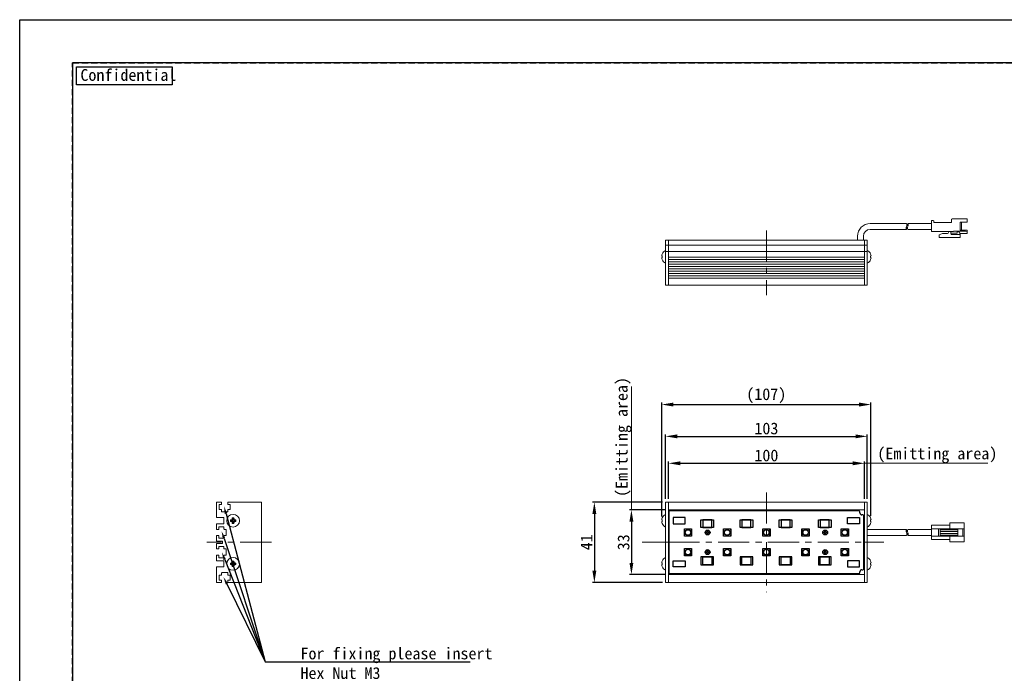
# Model space of a CAD drawing. Header units: millimetres. Extents: x 0 to 420, y 0 to 297.
# Tile 2 of 9: x 0 to 251, y 130 to 297. Entities that reach past the tile are written whole.
import ezdxf
from ezdxf import colors
from ezdxf.entities.mleader import LeaderData, LeaderLine
from ezdxf.math import Vec2, Vec3

# ---------------------------------------------------------------- set-up
doc = ezdxf.new("R2010")
doc.units = ezdxf.units.MM
doc.header["$LTSCALE"] = 0.25
doc.linetypes.add('CENTER', pattern=[50.8, 31.75, -6.35, 6.35, -6.35])
doc.linetypes.add('HIDDEN', pattern=[9.525, 6.35, -3.175])
for name, color, linetype, lineweight in [('BASE', 7, 'Continuous', 20), ('CABLE 3P', 7, 'Continuous', 20), ('CENTER', 1, 'CENTER', 9), ('DIMENSION', 6, 'Continuous', 9), ('MXB8146', 7, 'Continuous', 20), ('SIDE PLATE', 7, 'Continuous', 20)]:
    doc.layers.add(name, color=color, linetype=linetype, lineweight=lineweight)
for name, color, linetype in [('FORM', 252, 'Continuous'), ('MXB0164', 173, 'Continuous'), ('PCB ASSY', 3, 'Continuous')]:
    doc.layers.add(name, color=color, linetype=linetype)
doc.layers.add('PAPER', color=254, linetype='Continuous', plot=False)
doc.styles.add('VS Standard', font='msgothic.ttc', dxfattribs={"height": 3})
doc.dimstyles.new('VS Standard x0.5', dxfattribs={"dimtxt": 3, "dimasz": 3, "dimexe": 0.5, "dimexo": 0.8, "dimgap": 0.5, "dimtad": 3, "dimlfac": 2, "dimrnd": 0.0001, "dimzin": 9, "dimdsep": 46, "dimtxsty": 'VS Standard', "dimcen": 0, "dimaunit": 1, "dimadec": 0, "dimazin": 2, "dimtfac": 1, "dimtmove": 0, "dimatfit": 3, "dimfxl": 1, "dimtolj": 1, "dimtzin": 0, "dimarcsym": 0})

# ---------------------------------------------------------------- blocks, each defined once
blk = doc.blocks.new('*D13')
at = {"layer": 'Defpoints', "color": 0}
for p in [(215.52, 183.75), (165.52, 173.84), (215.52, 173.84)]:
    blk.add_point(p, dxfattribs=at)
at = {"layer": 'DIMENSION', "color": 0, "lineweight": -2}
for p, q in [((165.52, 174.64), (165.52, 184.25)), ((168.52, 183.75), (212.52, 183.75)), ((215.52, 174.64), (215.52, 184.25))]:
    blk.add_line(p, q, dxfattribs=at)
at = {"layer": 'DIMENSION', "color": 0}
for points in [[(168.52, 184.25), (168.52, 183.25), (165.52, 183.75)], [(212.52, 183.25), (212.52, 184.25), (215.52, 183.75)]]:
    blk.add_solid(points, dxfattribs=at)
at = {"layer": 'DIMENSION', "color": 0, "insert": (190.52, 185.75), "char_height": 3, "attachment_point": 5, "style": 'VS Standard'}
blk.add_mtext('\\A1;\\A1;100', dxfattribs=at)
blk = doc.blocks.new('*D14')
at = {"layer": 'Defpoints', "color": 0}
for p in [(216.27, 190.63), (164.77, 173.84), (216.27, 173.84)]:
    blk.add_point(p, dxfattribs=at)
at = {"layer": 'DIMENSION', "color": 0, "lineweight": -2}
for p, q in [((164.77, 174.64), (164.77, 191.13)), ((216.27, 174.64), (216.27, 191.13)), ((167.77, 190.63), (213.27, 190.63))]:
    blk.add_line(p, q, dxfattribs=at)
at = {"layer": 'DIMENSION', "color": 0}
for points in [[(167.77, 191.13), (167.77, 190.13), (164.77, 190.63)], [(213.27, 190.13), (213.27, 191.13), (216.27, 190.63)]]:
    blk.add_solid(points, dxfattribs=at)
at = {"layer": 'DIMENSION', "color": 0, "insert": (190.52, 192.63), "char_height": 3, "attachment_point": 5, "style": 'VS Standard'}
blk.add_mtext('\\A1;103', dxfattribs=at)
blk = doc.blocks.new('*D15')
at = {"layer": 'Defpoints', "color": 0}
for p in [(217.19, 198.75), (163.8, 169.33), (217.19, 169.57)]:
    blk.add_point(p, dxfattribs=at)
at = {"layer": 'DIMENSION', "color": 0, "lineweight": -2}
for p, q in [((163.8, 170.13), (163.8, 199.25)), ((166.8, 198.75), (214.19, 198.75)), ((217.19, 170.37), (217.19, 199.25))]:
    blk.add_line(p, q, dxfattribs=at)
at = {"layer": 'DIMENSION', "color": 0}
for points in [[(166.8, 199.25), (166.8, 198.25), (163.8, 198.75)], [(214.19, 198.25), (214.19, 199.25), (217.19, 198.75)]]:
    blk.add_solid(points, dxfattribs=at)
at = {"layer": 'DIMENSION', "color": 0, "insert": (190.49, 201), "char_height": 3, "attachment_point": 5, "style": 'VS Standard'}
blk.add_mtext('\\A1;\\A1;(107)', dxfattribs=at)
blk = doc.blocks.new('*D16')
at = {"layer": 'Defpoints', "color": 0}
for p in [(165.52, 171.84), (156.08, 155.34), (165.52, 155.34)]:
    blk.add_point(p, dxfattribs=at)
at = {"layer": 'DIMENSION', "color": 0, "lineweight": -2}
for p, q in [((164.72, 171.84), (155.58, 171.84)), ((156.08, 168.84), (156.08, 158.34)), ((164.72, 155.34), (155.58, 155.34))]:
    blk.add_line(p, q, dxfattribs=at)
at = {"layer": 'DIMENSION', "color": 0}
for points in [[(156.58, 168.84), (155.58, 168.84), (156.08, 171.84)], [(155.58, 158.34), (156.58, 158.34), (156.08, 155.34)]]:
    blk.add_solid(points, dxfattribs=at)
at = {"layer": 'DIMENSION', "color": 0, "insert": (154.08, 163.59), "char_height": 3, "attachment_point": 5, "rotation": 90, "style": 'VS Standard'}
blk.add_mtext('\\A1;33', dxfattribs=at)
blk = doc.blocks.new('*D17')
at = {"layer": 'Defpoints', "color": 0}
for p in [(164.77, 173.84), (146.63, 153.34), (164.77, 153.34)]:
    blk.add_point(p, dxfattribs=at)
at = {"layer": 'DIMENSION', "color": 0, "lineweight": -2}
for p, q in [((163.97, 173.84), (146.13, 173.84)), ((146.63, 170.84), (146.63, 156.34)), ((163.97, 153.34), (146.13, 153.34))]:
    blk.add_line(p, q, dxfattribs=at)
at = {"layer": 'DIMENSION', "color": 0}
for points in [[(147.13, 170.84), (146.13, 170.84), (146.63, 173.84)], [(146.13, 156.34), (147.13, 156.34), (146.63, 153.34)]]:
    blk.add_solid(points, dxfattribs=at)
at = {"layer": 'DIMENSION', "color": 0, "insert": (144.63, 163.59), "char_height": 3, "attachment_point": 5, "rotation": 90, "style": 'VS Standard'}
blk.add_mtext('\\A1;41', dxfattribs=at)

msp = doc.modelspace()

# ---------------------------------------------------------------- linework, layer by layer
at = {"layer": 'BASE'}
for p, q in [((165.5172, 240.708), (165.5172, 229.208)), ((215.5172, 240.708), (165.5172, 240.708)), ((165.5172, 239.408), (215.5172, 239.408)), ((215.5172, 240.708), (213.7672, 240.708)), ((215.5172, 240.708), (215.5172, 229.208)), ((215.5172, 237.808), (165.5172, 237.808)), ((165.5172, 236.408), (215.5172, 236.408)), ((215.5172, 235.808), (165.5172, 235.808)), ((165.5172, 235.208), (215.5172, 235.208)), ((215.5172, 234.608), (165.5172, 234.608)), ((165.5172, 234.008), (215.5172, 234.008)), ((215.5172, 233.408), (165.5172, 233.408)), ((165.5172, 232.808), (215.5172, 232.808)), ((215.5172, 232.208), (165.5172, 232.208)), ((165.5172, 231.608), (215.5172, 231.608)), ((215.5172, 231.008), (165.5172, 231.008)), ((165.5172, 229.208), (215.5172, 229.208)), ((165.5172, 173.8376), (165.5172, 153.3376)), ((165.5172, 173.8376), (215.5172, 173.8376)), ((215.5172, 173.8376), (215.5172, 153.3376)), ((215.5172, 171.8376), (165.5172, 171.8376)), ((165.5172, 155.3376), (215.5172, 155.3376)), ((215.5172, 153.3376), (165.5172, 153.3376))]:
    msp.add_line(p, q, dxfattribs=at)
at = {"layer": 'CABLE 3P'}
for p, q in [((217.0172, 244.958), (226.2654, 244.958)), ((226.6175, 244.958), (232.6281, 244.958)), ((232.6281, 245.707), (232.6281, 242.957)), ((233.1057, 245.707), (232.6281, 245.707)), ((232.6281, 245.707), (232.6281, 242.957)), ((233.1057, 245.707), (232.6281, 245.707)), ((232.6281, 245.707), (232.6281, 242.957)), ((232.6281, 245.707), (232.6281, 242.957)), ((233.1057, 245.707), (232.6281, 245.707)), ((232.6281, 245.707), (232.6281, 242.957)), ((233.1057, 245.707), (232.6281, 245.707)), ((233.1057, 245.707), (232.6281, 245.707)), ((233.1057, 245.707), (232.6281, 245.707)), ((233.2557, 245.557), (233.2557, 245.207)), ((233.2557, 245.557), (233.2557, 245.207)), ((233.2557, 245.557), (233.2557, 245.207)), ((233.2557, 245.557), (233.2557, 245.207)), ((233.2557, 245.557), (233.2557, 245.207)), ((233.2557, 245.557), (233.2557, 245.207)), ((237.7281, 245.207), (233.2557, 245.207)), ((237.7281, 245.207), (233.2557, 245.207)), ((237.7281, 245.207), (233.2557, 245.207)), ((237.7281, 245.207), (233.2557, 245.207)), ((237.7281, 245.207), (233.2557, 245.207)), ((237.7281, 245.207), (233.2557, 245.207)), ((237.7281, 245.9929), (237.7281, 245.207)), ((237.7281, 245.9929), (237.7281, 245.207)), ((237.7281, 245.9929), (237.7281, 245.207)), ((237.7281, 245.9929), (237.7281, 245.207)), ((237.7281, 245.9929), (237.7281, 245.207)), ((237.7281, 245.9929), (237.7281, 245.207)), ((241.7281, 246.1429), (237.8781, 246.1429)), ((241.7281, 246.1429), (237.8781, 246.1429)), ((239.9665, 245.3325), (239.9665, 243.2365)), ((239.9665, 245.3325), (239.9665, 243.2365)), ((239.9665, 245.3325), (239.9665, 243.2365)), ((239.9665, 245.3325), (239.9665, 243.2365)), ((241.7281, 245.3325), (239.9665, 245.3325)), ((241.7281, 245.3325), (239.9665, 245.3325)), ((240.2928, 245.3325), (240.2928, 243.2365)), ((240.2928, 245.3325), (240.2928, 243.2365)), ((240.2928, 245.3325), (240.2928, 243.2365)), ((240.2928, 245.3325), (240.2928, 243.2365)), ((241.7281, 246.1429), (241.7281, 245.3325)), ((241.7281, 246.1429), (241.7281, 245.3325)), ((213.7672, 240.708), (213.7672, 241.708)), ((215.2672, 241.708), (215.2672, 240.708)), ((226.2654, 243.458), (217.0172, 243.458)), ((226.6175, 243.458), (232.6281, 243.458)), ((236.7299, 242.957), (232.6281, 242.957)), ((236.7299, 242.957), (232.6281, 242.957)), ((236.7299, 242.957), (232.6281, 242.957)), ((236.7299, 242.957), (232.6281, 242.957)), ((234.6165, 242.0906), (235.4807, 242.3929)), ((234.6165, 242.0906), (235.4807, 242.3929)), ((234.6165, 242.0906), (235.4807, 242.3929)), ((234.6165, 242.0906), (235.4807, 242.3929)), ((234.6165, 242.0906), (234.6165, 241.3929)), ((234.6165, 242.0906), (234.6165, 241.3929)), ((234.6165, 242.0906), (234.6165, 241.3929)), ((234.6165, 242.0906), (234.6165, 241.3929)), ((239.9665, 241.3929), (234.6165, 241.3929)), ((239.9665, 241.3929), (234.6165, 241.3929)), ((239.9665, 241.3929), (234.6165, 241.3929)), ((239.9665, 241.3929), (234.6165, 241.3929)), ((236.7299, 242.3929), (235.4807, 242.3929)), ((236.7299, 242.3929), (235.4807, 242.3929)), ((236.7299, 242.3929), (235.4807, 242.3929)), ((236.7299, 242.3929), (235.4807, 242.3929)), ((236.7299, 242.957), (238.2981, 242.957)), ((236.7299, 242.957), (238.2981, 242.957)), ((236.7299, 242.957), (238.2981, 242.957)), ((236.7299, 242.957), (238.2981, 242.957)), ((237.605, 242.957), (237.605, 242.38)), ((237.605, 242.957), (237.605, 242.38)), ((237.605, 242.957), (237.605, 242.38)), ((237.605, 242.957), (237.605, 242.38)), ((239.1676, 242.4833), (237.605, 242.4833)), ((239.1676, 242.4833), (237.605, 242.4833)), ((239.1676, 242.4833), (237.605, 242.4833)), ((239.1676, 242.4833), (237.605, 242.4833)), ((239.9665, 242.1283), (237.85, 242.1283)), ((239.9665, 242.1283), (237.85, 242.1283)), ((239.9665, 242.1283), (237.85, 242.1283)), ((239.9665, 242.1283), (237.85, 242.1283)), ((241.3087, 243.0315), (238.2981, 243.0315)), ((238.2981, 243.0315), (238.2981, 242.957)), ((241.3087, 243.0315), (238.2981, 243.0315)), ((238.2981, 243.0315), (238.2981, 242.957)), ((241.3087, 243.0315), (238.2981, 243.0315)), ((238.2981, 243.0315), (238.2981, 242.957)), ((241.3087, 243.0315), (238.2981, 243.0315)), ((238.2981, 243.0315), (238.2981, 242.957)), ((239.1676, 242.9193), (239.1676, 242.4833)), ((239.5498, 242.9193), (239.1676, 242.9193)), ((239.1676, 242.9193), (239.1676, 242.4833)), ((239.5498, 242.9193), (239.1676, 242.9193)), ((239.1676, 242.9193), (239.1676, 242.4833)), ((239.5498, 242.9193), (239.1676, 242.9193)), ((239.1676, 242.9193), (239.1676, 242.4833)), ((239.5498, 242.9193), (239.1676, 242.9193)), ((239.5498, 242.9193), (239.9665, 242.3929)), ((239.5498, 242.9193), (239.9665, 242.3929)), ((239.5498, 242.9193), (239.9665, 242.3929)), ((239.5498, 242.9193), (239.9665, 242.3929)), ((241.7281, 243.2365), (239.9665, 243.2365)), ((239.9665, 242.3929), (239.9665, 241.3929)), ((239.9665, 242.3929), (239.9665, 241.3929)), ((239.9665, 242.3929), (239.9665, 241.3929)), ((239.9665, 242.3929), (239.9665, 241.3929)), ((241.7281, 242.3929), (239.9665, 242.3929)), ((241.3087, 243.0315), (241.7281, 242.8359)), ((241.3087, 243.0315), (241.7281, 242.8359)), ((241.7281, 243.2365), (241.7281, 242.3929)), ((241.7281, 243.2365), (241.7281, 242.3929)), ((237.3264, 168.5188), (241.0112, 168.5188)), ((237.3264, 167.0219), (237.3264, 168.5188)), ((241.0112, 163.6824), (241.0112, 168.5188)), ((226.2501, 166.8376), (216.2672, 166.8376)), ((226.6175, 166.8376), (232.6281, 166.8376)), ((232.6281, 164.2582), (232.6281, 167.9431)), ((232.6281, 167.9431), (237.3264, 167.9431)), ((232.6281, 167.0219), (241.0112, 167.0219)), ((234.4599, 165.1794), (234.4599, 167.0219)), ((234.8702, 165.1794), (234.8702, 167.0219)), ((234.8702, 166.8084), (239.3884, 166.8084)), ((234.8702, 166.3486), (239.3884, 166.3486)), ((234.8702, 165.8527), (239.3884, 165.8527)), ((239.3884, 165.1794), (239.3884, 167.0219)), ((240.6735, 165.1794), (240.6735, 167.0219)), ((216.2672, 165.3376), (226.2503, 165.3376)), ((226.6175, 165.3637), (232.6281, 165.3637)), ((232.6281, 165.1794), (241.0112, 165.1794)), ((232.6281, 164.2582), (237.3264, 164.2582)), ((234.8702, 165.3929), (239.3884, 165.3929)), ((237.3264, 163.6824), (237.3264, 165.1794)), ((237.3264, 163.6824), (241.0112, 163.6824))]:
    msp.add_line(p, q, dxfattribs=at)
for centre, radius, start, end in [((217.0172, 241.708), 3.25, 90, 180), ((226.8985, 243.8265), 0.7325, 149.796415, 210.203585), ((225.5841, 244.5765), 0.7808, 330.752111, 29.247889), ((225.6324, 243.8265), 0.7325, 329.796415, 30.203585), ((227.2988, 244.5765), 0.7808, 150.752111, 209.247889), ((227.2505, 243.8265), 0.7325, 149.796415, 210.203585), ((225.9362, 244.5765), 0.7808, 330.752111, 29.247889), ((233.1057, 245.557), 0.15, 0, 90), ((233.1057, 245.557), 0.15, 0, 90), ((233.1057, 245.557), 0.15, 0, 90), ((233.1057, 245.557), 0.15, 0, 90), ((233.1057, 245.557), 0.15, 0, 90), ((233.1057, 245.557), 0.15, 0, 90), ((237.8781, 245.9929), 0.15, 90, 180), ((237.8781, 245.9929), 0.15, 90, 180), ((237.8781, 245.9929), 0.15, 90, 180), ((237.8781, 245.9929), 0.15, 90, 180), ((237.8781, 245.9929), 0.15, 90, 180), ((237.8781, 245.9929), 0.15, 90, 180), ((217.0172, 241.708), 1.75, 90, 180), ((236.7299, 242.675), 0.282, 270, 90), ((236.7299, 242.675), 0.282, 270, 90), ((236.7299, 242.675), 0.282, 270, 90), ((236.7299, 242.675), 0.282, 270, 90), ((237.8567, 242.38), 0.2518, 180, 271.535232), ((237.8567, 242.38), 0.2518, 180, 271.535232), ((237.8567, 242.38), 0.2518, 180, 271.535232), ((237.8567, 242.38), 0.2518, 180, 271.535232), ((226.8985, 166.4691), 0.7325, 149.796415, 210.203585), ((225.6303, 165.7316), 0.7345, 327.562846, 30.160337), ((225.6324, 166.4691), 0.7325, 329.796415, 30.203585), ((227.2505, 166.4691), 0.7325, 149.796415, 210.203585), ((227.2505, 165.7322), 0.7325, 149.796415, 210.203585), ((225.9844, 165.7322), 0.7325, 329.796415, 30.203585)]:
    msp.add_arc(centre, radius, start, end, dxfattribs=at)
at = {"layer": 'CENTER'}
for p, q in [((190.5172, 243.208), (190.5172, 226.708)), ((190.5172, 176.3376), (190.5172, 150.8376)), ((64.2107, 163.5876), (47.7107, 163.5876)), ((165.5172, 163.5876), (158.8251, 163.5876)), ((165.5172, 163.5876), (215.5172, 163.5876)), ((215.5172, 163.5876), (220.5172, 163.5876))]:
    msp.add_line(p, q, dxfattribs=at)
at = {"layer": 'DIMENSION'}
for p, q in [((190.5172, 240.708), (165.5172, 240.708)), ((190.5172, 240.708), (215.5172, 240.708)), ((156.1057, 171.8454), (156.1057, 203.3521)), ((215.5172, 183.7539), (247.024, 183.7539))]:
    msp.add_line(p, q, dxfattribs=at)
at = {"layer": 'FORM'}
for p, q in [((13.5, 286), (13.5, 11)), ((406.5, 286), (13.5, 286)), ((13.5, 286), (13.5, 286))]:
    msp.add_line(p, q, dxfattribs=at)
at = {"layer": 'FORM', "linetype": 'HIDDEN'}
msp.add_lwpolyline([(13.5, 286), (406.5, 286), (406.5, 11), (13.5, 11)], close=True, dxfattribs=at)
at = {"layer": 'FORM', "lineweight": 30}
msp.add_lwpolyline([(14.5, 285), (38.8908, 285), (38.8908, 280.3378), (14.5, 280.3378)], close=True, dxfattribs=at)
at = {"layer": 'MXB0164'}
for points in [[(175.4422, 166.4626), (175.5922, 166.4626), (175.5922, 166.1626), (175.8922, 166.1626), (175.8922, 166.0126), (175.5922, 166.0126), (175.5922, 165.7126), (175.4422, 165.7126), (175.4422, 166.0126), (175.1422, 166.0126), (175.1422, 166.1626), (175.4422, 166.1626)], [(205.4422, 166.4626), (205.5922, 166.4626), (205.5922, 166.1626), (205.8922, 166.1626), (205.8922, 166.0126), (205.5922, 166.0126), (205.5922, 165.7126), (205.4422, 165.7126), (205.4422, 166.0126), (205.1422, 166.0126), (205.1422, 166.1626), (205.4422, 166.1626)], [(175.4422, 161.4626), (175.5922, 161.4626), (175.5922, 161.1626), (175.8922, 161.1626), (175.8922, 161.0126), (175.5922, 161.0126), (175.5922, 160.7126), (175.4422, 160.7126), (175.4422, 161.0126), (175.1422, 161.0126), (175.1422, 161.1626), (175.4422, 161.1626)], [(205.4422, 161.4626), (205.5922, 161.4626), (205.5922, 161.1626), (205.8922, 161.1626), (205.8922, 161.0126), (205.5922, 161.0126), (205.5922, 160.7126), (205.4422, 160.7126), (205.4422, 161.0126), (205.1422, 161.0126), (205.1422, 161.1626), (205.4422, 161.1626)]]:
    msp.add_lwpolyline(points, close=True, dxfattribs=at)
for centre in [(175.5172, 166.0876), (205.5172, 166.0876), (175.5172, 161.0876), (205.5172, 161.0876)]:
    msp.add_circle(centre, 0.625, dxfattribs=at)
at = {"layer": 'MXB8146'}
for p, q in [((163.9235, 236.6661), (163.7995, 236.6994)), ((163.7995, 236.2167), (163.9235, 236.2499)), ((163.9235, 237.1661), (163.9119, 237.1693)), ((164.7672, 238.083), (164.7672, 234.833)), ((216.2672, 238.083), (216.2672, 234.833)), ((217.1109, 237.1661), (217.1225, 237.1693)), ((217.1109, 236.6661), (217.2349, 236.6994)), ((217.2349, 236.2167), (217.1109, 236.2499)), ((163.9119, 235.7468), (163.9235, 235.7499)), ((217.1225, 235.7468), (217.1109, 235.7499)), ((53.8447, 169.2036), (53.7526, 169.2957)), ((53.8447, 168.9716), (53.7526, 168.8795)), ((54.3447, 169.2036), (53.8447, 169.2036)), ((53.8447, 169.2036), (53.8447, 168.9716)), ((53.8447, 168.9716), (54.3447, 168.9716)), ((54.3447, 169.2036), (54.2194, 169.329)), ((54.3447, 168.9716), (54.2194, 168.8463)), ((54.3447, 169.7036), (54.2526, 169.7957)), ((54.3447, 168.4716), (54.2526, 168.3795)), ((54.3447, 169.7036), (54.3447, 169.2036)), ((54.5767, 169.7036), (54.3447, 169.7036)), ((54.3447, 168.9716), (54.3447, 168.4716)), ((54.3447, 168.4716), (54.5767, 168.4716)), ((54.5767, 169.7036), (54.6688, 169.7957)), ((54.5767, 169.2036), (54.5767, 169.7036)), ((54.5767, 169.2036), (54.7021, 169.329)), ((55.0767, 169.2036), (54.5767, 169.2036)), ((54.5767, 168.9716), (54.7021, 168.8463)), ((54.5767, 168.9716), (55.0767, 168.9716)), ((54.5767, 168.4716), (54.5767, 168.9716)), ((54.5767, 168.4716), (54.6688, 168.3795)), ((55.0767, 169.2036), (55.1688, 169.2957)), ((55.0767, 168.9716), (55.0767, 169.2036)), ((55.0767, 168.9716), (55.1688, 168.8795)), ((163.9235, 169.2957), (163.7995, 169.329)), ((163.7995, 168.8463), (163.9235, 168.8795)), ((163.9235, 169.7957), (163.9119, 169.7988)), ((163.9119, 168.3764), (163.9235, 168.3795)), ((164.7672, 170.7126), (164.7672, 167.4626)), ((216.2672, 170.7126), (216.2672, 167.4626)), ((217.1109, 169.7957), (217.1225, 169.7988)), ((217.1109, 169.2957), (217.2349, 169.329)), ((217.2349, 168.8463), (217.1109, 168.8795)), ((217.1225, 168.3764), (217.1109, 168.3795)), ((53.8447, 158.2036), (53.7526, 158.2957)), ((54.3447, 158.2036), (54.2194, 158.329)), ((54.3447, 158.7036), (54.2526, 158.7957)), ((54.3447, 158.7036), (54.3447, 158.2036)), ((54.5767, 158.7036), (54.3447, 158.7036)), ((54.5767, 158.7036), (54.6688, 158.7957)), ((54.5767, 158.2036), (54.5767, 158.7036)), ((54.5767, 158.2036), (54.7021, 158.329)), ((55.0767, 158.2036), (55.1688, 158.2957)), ((163.7995, 158.329), (163.9235, 158.2957)), ((163.9119, 158.7988), (163.9235, 158.7957)), ((164.7672, 156.4626), (164.7672, 159.7126)), ((216.2672, 156.4626), (216.2672, 159.7126)), ((217.1225, 158.7988), (217.1109, 158.7957)), ((217.2349, 158.329), (217.1109, 158.2957)), ((53.8447, 157.9716), (53.7526, 157.8795)), ((54.3447, 158.2036), (53.8447, 158.2036)), ((53.8447, 158.2036), (53.8447, 157.9716)), ((53.8447, 157.9716), (54.3447, 157.9716)), ((54.3447, 157.9716), (54.2194, 157.8463)), ((54.3447, 157.4716), (54.2526, 157.3795)), ((54.3447, 157.9716), (54.3447, 157.4716)), ((54.3447, 157.4716), (54.5767, 157.4716)), ((55.0767, 158.2036), (54.5767, 158.2036)), ((54.5767, 157.9716), (54.7021, 157.8463)), ((54.5767, 157.9716), (55.0767, 157.9716)), ((54.5767, 157.4716), (54.5767, 157.9716)), ((54.5767, 157.4716), (54.6688, 157.3795)), ((55.0767, 157.9716), (55.0767, 158.2036)), ((55.0767, 157.9716), (55.1688, 157.8795)), ((163.9235, 157.8795), (163.7995, 157.8463)), ((163.9235, 157.3795), (163.9119, 157.3764)), ((217.1109, 157.8795), (217.2349, 157.8463)), ((217.1109, 157.3795), (217.1225, 157.3764))]:
    msp.add_line(p, q, dxfattribs=at)
for centre in [(54.4607, 169.0876), (54.4607, 158.0876)]:
    msp.add_circle(centre, 1.625, dxfattribs=at)
for centre, radius, start, end in [((165.6397, 236.4602), 1.8557, 157.639247, 172.593484), ((165.6397, 236.4559), 1.8557, 187.406516, 202.360753), ((165.5875, 236.458), 1.8203, 116.784996, 157.000817), ((165.7776, 236.458), 1.8657, 173.595632, 186.404368), ((215.4469, 236.458), 1.8203, 22.999183, 63.215004), ((215.3947, 236.4602), 1.8557, 7.406516, 22.360753), ((215.2568, 236.458), 1.8657, 353.595632, 6.404368), ((215.3947, 236.4559), 1.8557, 337.639247, 352.593484), ((165.5875, 236.458), 1.8203, 202.999183, 243.215004), ((215.4469, 236.458), 1.8203, 296.784996, 337.000817), ((60.6889, 169.0876), 6.9394, 178.281462, 181.718538), ((54.431, 163.0636), 6.269, 91.934483, 96.212266), ((54.431, 175.1117), 6.269, 263.787734, 268.065517), ((60.4848, 169.1173), 6.269, 173.787734, 178.065517), ((60.4848, 169.0579), 6.269, 181.934483, 186.212266), ((54.4607, 162.8595), 6.9394, 88.281462, 91.718538), ((54.4607, 175.3158), 6.9394, 268.281462, 271.718538), ((48.4367, 169.1173), 6.269, 1.934483, 6.212266), ((48.4367, 169.0579), 6.269, 353.787734, 358.065517), ((54.4904, 163.0636), 6.269, 83.787734, 88.065517), ((54.4904, 175.1117), 6.269, 271.934483, 276.212266), ((48.2326, 169.0876), 6.9394, 358.281462, 1.718538), ((165.6397, 169.0898), 1.8557, 157.639247, 172.593484), ((165.6397, 169.0855), 1.8557, 187.406516, 202.360753), ((165.5875, 169.0876), 1.8203, 116.784996, 157.000817), ((165.7776, 169.0876), 1.8657, 173.595632, 186.404368), ((165.5875, 169.0876), 1.8203, 202.999183, 243.215004), ((215.4469, 169.0876), 1.8203, 22.999183, 63.215004), ((215.4469, 169.0876), 1.8203, 296.784996, 337.000817), ((215.3947, 169.0898), 1.8557, 7.406516, 22.360753), ((215.2568, 169.0876), 1.8657, 353.595632, 6.404368), ((215.3947, 169.0855), 1.8557, 337.639247, 352.593484), ((60.6889, 158.0876), 6.9394, 178.281462, 181.718538), ((54.431, 152.0636), 6.269, 91.934483, 96.212266), ((60.4848, 158.1173), 6.269, 173.787734, 178.065517), ((54.4607, 151.8595), 6.9394, 88.281462, 91.718538), ((48.4367, 158.1173), 6.269, 1.934483, 6.212266), ((54.4904, 152.0636), 6.269, 83.787734, 88.065517), ((48.2326, 158.0876), 6.9394, 358.281462, 1.718538), ((165.6397, 158.0898), 1.8557, 157.639247, 172.593484), ((165.5875, 158.0876), 1.8203, 116.784996, 157.000817), ((165.7776, 158.0876), 1.8657, 173.595632, 186.404368), ((215.4469, 158.0876), 1.8203, 22.999183, 63.215004), ((215.3947, 158.0898), 1.8557, 7.406516, 22.360753), ((215.2568, 158.0876), 1.8657, 353.595632, 6.404368), ((54.431, 164.1117), 6.269, 263.787734, 268.065517), ((60.4848, 158.0579), 6.269, 181.934483, 186.212266), ((54.4607, 164.3158), 6.9394, 268.281462, 271.718538), ((48.4367, 158.0579), 6.269, 353.787734, 358.065517), ((54.4904, 164.1117), 6.269, 271.934483, 276.212266), ((165.6397, 158.0855), 1.8557, 187.406516, 202.360753), ((165.5875, 158.0876), 1.8203, 202.999183, 243.215004), ((215.4469, 158.0876), 1.8203, 296.784996, 337.000817), ((215.3947, 158.0855), 1.8557, 337.639247, 352.593484)]:
    msp.add_arc(centre, radius, start, end, dxfattribs=at)
at = {"layer": 'PAPER'}
msp.add_lwpolyline([(0, 297), (420, 297), (420, 0), (0, 0)], close=True, dxfattribs=at)
at = {"layer": 'PCB ASSY'}
for points in [[(214.3672, 171.0876), (214.3672, 171.3876, 0.41421356), (214.1672, 171.5876), (165.8672, 171.5876, 0.41421356), (165.6672, 171.3876), (165.6672, 155.7876, 0.41421356), (165.8672, 155.5876), (214.1672, 155.5876, 0.41421356), (214.3672, 155.7876), (214.3672, 156.0876)], [(214.8672, 156.5876), (215.1672, 156.5876, 0.41421356), (215.3672, 156.7876), (215.3672, 170.3876, 0.41421356), (215.1672, 170.5876), (214.8672, 170.5876)]]:
    msp.add_lwpolyline(points, format="xyb", dxfattribs=at)
for points in [[(166.7172, 168.2876), (169.8172, 168.2876), (169.8172, 169.8876), (166.7172, 169.8876)], [(173.7877, 169.3376), (177.0377, 169.3376), (177.0377, 167.3376), (173.7877, 167.3376)], [(174.2672, 167.3376), (176.5672, 167.3376), (176.5672, 169.3376), (174.2672, 169.3376)], [(183.7877, 169.3376), (187.0377, 169.3376), (187.0377, 167.3376), (183.7877, 167.3376)], [(184.2672, 167.3376), (186.5672, 167.3376), (186.5672, 169.3376), (184.2672, 169.3376)], [(193.7877, 169.3376), (197.0377, 169.3376), (197.0377, 167.3376), (193.7877, 167.3376)], [(194.2672, 167.3376), (196.5672, 167.3376), (196.5672, 169.3376), (194.2672, 169.3376)], [(203.7877, 169.3376), (207.0377, 169.3376), (207.0377, 167.3376), (203.7877, 167.3376)], [(204.2672, 167.3376), (206.5672, 167.3376), (206.5672, 169.3376), (204.2672, 169.3376)], [(214.3172, 168.2876), (211.2172, 168.2876), (211.2172, 169.8876), (214.3172, 169.8876)], [(169.5922, 167.0126), (171.4422, 167.0126), (171.4422, 165.1626), (169.5922, 165.1626)], [(169.6172, 166.9876), (171.2172, 166.9876), (171.4172, 166.7876), (171.4172, 165.3876), (171.2172, 165.1876), (169.6172, 165.1876)], [(179.5922, 167.0126), (181.4422, 167.0126), (181.4422, 165.1626), (179.5922, 165.1626)], [(179.6172, 166.9876), (181.2172, 166.9876), (181.4172, 166.7876), (181.4172, 165.3876), (181.2172, 165.1876), (179.6172, 165.1876)], [(189.5922, 167.0126), (191.4422, 167.0126), (191.4422, 165.1626), (189.5922, 165.1626)], [(189.6172, 166.9876), (191.2172, 166.9876), (191.4172, 166.7876), (191.4172, 165.3876), (191.2172, 165.1876), (189.6172, 165.1876)], [(199.5922, 167.0126), (201.4422, 167.0126), (201.4422, 165.1626), (199.5922, 165.1626)], [(199.6172, 166.9876), (201.2172, 166.9876), (201.4172, 166.7876), (201.4172, 165.3876), (201.2172, 165.1876), (199.6172, 165.1876)], [(209.5922, 167.0126), (211.4422, 167.0126), (211.4422, 165.1626), (209.5922, 165.1626)], [(209.6172, 166.9876), (211.2172, 166.9876), (211.4172, 166.7876), (211.4172, 165.3876), (211.2172, 165.1876), (209.6172, 165.1876)], [(169.5922, 162.0126), (171.4422, 162.0126), (171.4422, 160.1626), (169.5922, 160.1626)], [(169.6172, 161.9876), (171.2172, 161.9876), (171.4172, 161.7876), (171.4172, 160.3876), (171.2172, 160.1876), (169.6172, 160.1876)], [(179.5922, 162.0126), (181.4422, 162.0126), (181.4422, 160.1626), (179.5922, 160.1626)], [(179.6172, 161.9876), (181.2172, 161.9876), (181.4172, 161.7876), (181.4172, 160.3876), (181.2172, 160.1876), (179.6172, 160.1876)], [(189.5922, 162.0126), (191.4422, 162.0126), (191.4422, 160.1626), (189.5922, 160.1626)], [(189.6172, 161.9876), (191.2172, 161.9876), (191.4172, 161.7876), (191.4172, 160.3876), (191.2172, 160.1876), (189.6172, 160.1876)], [(199.5922, 162.0126), (201.4422, 162.0126), (201.4422, 160.1626), (199.5922, 160.1626)], [(199.6172, 161.9876), (201.2172, 161.9876), (201.4172, 161.7876), (201.4172, 160.3876), (201.2172, 160.1876), (199.6172, 160.1876)], [(209.5922, 162.0126), (211.4422, 162.0126), (211.4422, 160.1626), (209.5922, 160.1626)], [(209.6172, 161.9876), (211.2172, 161.9876), (211.4172, 161.7876), (211.4172, 160.3876), (211.2172, 160.1876), (209.6172, 160.1876)], [(166.7172, 158.8876), (169.8172, 158.8876), (169.8172, 157.2876), (166.7172, 157.2876)], [(173.7877, 157.8376), (177.0377, 157.8376), (177.0377, 159.8376), (173.7877, 159.8376)], [(174.2672, 159.8376), (176.5672, 159.8376), (176.5672, 157.8376), (174.2672, 157.8376)], [(183.7877, 157.8376), (187.0377, 157.8376), (187.0377, 159.8376), (183.7877, 159.8376)], [(184.2672, 159.8376), (186.5672, 159.8376), (186.5672, 157.8376), (184.2672, 157.8376)], [(193.7877, 157.8376), (197.0377, 157.8376), (197.0377, 159.8376), (193.7877, 159.8376)], [(194.2672, 159.8376), (196.5672, 159.8376), (196.5672, 157.8376), (194.2672, 157.8376)], [(203.7877, 157.8376), (207.0377, 157.8376), (207.0377, 159.8376), (203.7877, 159.8376)], [(204.2672, 159.8376), (206.5672, 159.8376), (206.5672, 157.8376), (204.2672, 157.8376)], [(214.3172, 158.8876), (211.2172, 158.8876), (211.2172, 157.2876), (214.3172, 157.2876)]]:
    msp.add_lwpolyline(points, close=True, dxfattribs=at)
for centre, radius in [((170.5172, 166.0876), 0.74), ((170.5172, 166.0876), 0.7075), ((180.5172, 166.0876), 0.74), ((180.5172, 166.0876), 0.7075), ((190.5172, 166.0876), 0.74), ((190.5172, 166.0876), 0.7075), ((200.5172, 166.0876), 0.74), ((200.5172, 166.0876), 0.7075), ((210.5172, 166.0876), 0.74), ((210.5172, 166.0876), 0.7075), ((170.5172, 161.0876), 0.74), ((170.5172, 161.0876), 0.7075), ((180.5172, 161.0876), 0.74), ((180.5172, 161.0876), 0.7075), ((190.5172, 161.0876), 0.74), ((190.5172, 161.0876), 0.7075), ((200.5172, 161.0876), 0.74), ((200.5172, 161.0876), 0.7075), ((210.5172, 161.0876), 0.74), ((210.5172, 161.0876), 0.7075)]:
    msp.add_circle(centre, radius, dxfattribs=at)
for centre, start, end in [((214.8672, 171.0876), 180, 270), ((214.8672, 156.0876), 90, 180)]:
    msp.add_arc(centre, 0.5, start, end, dxfattribs=at)
at = {"layer": 'SIDE PLATE'}
for p, q in [((165.5172, 240.708), (164.7672, 240.708)), ((164.7672, 240.708), (164.7672, 229.208)), ((164.7672, 239.408), (165.5172, 239.408)), ((165.5172, 229.208), (165.5172, 240.708)), ((216.2672, 240.708), (215.5172, 240.708)), ((215.5172, 240.708), (215.5172, 229.208)), ((215.5172, 239.408), (216.2672, 239.408)), ((216.2672, 229.208), (216.2672, 240.708)), ((165.5172, 237.808), (164.7672, 237.808)), ((216.2672, 237.808), (215.5172, 237.808)), ((164.7672, 229.208), (165.5172, 229.208)), ((215.5172, 229.208), (216.2672, 229.208)), ((50.2107, 169.9876), (50.2107, 173.7376)), ((50.3107, 173.8376), (51.4107, 173.8376)), ((51.5107, 173.7376), (51.5107, 173.3376)), ((53.1107, 173.3376), (53.1107, 173.7376)), ((53.2107, 173.8376), (61.6107, 173.8376)), ((61.7107, 173.7376), (61.7107, 153.4376)), ((50.8857, 173.1376), (50.8857, 172.0376)), ((51.4107, 173.2376), (50.9857, 173.2376)), ((50.9857, 171.9376), (51.4107, 171.9376)), ((51.5107, 171.8376), (51.5107, 171.4376)), ((51.6107, 171.3376), (53.0107, 171.3376)), ((53.1107, 171.4376), (53.1107, 171.8376)), ((53.6357, 173.2376), (53.2107, 173.2376)), ((53.2107, 171.9376), (53.6357, 171.9376)), ((53.7357, 172.0376), (53.7357, 173.1376)), ((52.0107, 169.8876), (50.3107, 169.8876)), ((52.1107, 168.3876), (52.1107, 169.7876)), ((50.2107, 166.9876), (50.2107, 168.1876)), ((50.3107, 168.2876), (52.0107, 168.2876)), ((50.7107, 166.8876), (50.3107, 166.8876)), ((50.8107, 167.4126), (50.8107, 166.9876)), ((52.0107, 167.5126), (50.9107, 167.5126)), ((52.1107, 166.9876), (52.1107, 167.4126)), ((52.6107, 166.8876), (52.2107, 166.8876)), ((52.7107, 165.3876), (52.7107, 166.7876)), ((50.2107, 163.9876), (50.2107, 165.1876)), ((50.3107, 165.2876), (50.7107, 165.2876)), ((51.6107, 163.8876), (50.3107, 163.8876)), ((50.8107, 165.1876), (50.8107, 164.7626)), ((50.9107, 164.6626), (52.0107, 164.6626)), ((51.7107, 163.3876), (51.7107, 163.7876)), ((52.1107, 164.7626), (52.1107, 165.1876)), ((52.2107, 165.2876), (52.6107, 165.2876)), ((50.2107, 161.9876), (50.2107, 163.1876)), ((50.3107, 163.2876), (51.6107, 163.2876)), ((50.7107, 161.8876), (50.3107, 161.8876)), ((50.8107, 162.4126), (50.8107, 161.9876)), ((52.0107, 162.5126), (50.9107, 162.5126)), ((52.1107, 161.9876), (52.1107, 162.4126)), ((52.6107, 161.8876), (52.2107, 161.8876)), ((52.7107, 160.3876), (52.7107, 161.7876)), ((50.2107, 158.9876), (50.2107, 160.1876)), ((50.3107, 160.2876), (50.7107, 160.2876)), ((52.0107, 158.8876), (50.3107, 158.8876)), ((50.8107, 160.1876), (50.8107, 159.7626)), ((50.9107, 159.6626), (52.0107, 159.6626)), ((52.1107, 159.7626), (52.1107, 160.1876)), ((52.1107, 157.3876), (52.1107, 158.7876)), ((52.2107, 160.2876), (52.6107, 160.2876)), ((50.2107, 153.4376), (50.2107, 157.1876)), ((50.3107, 157.2876), (52.0107, 157.2876)), ((53.0107, 155.8376), (51.6107, 155.8376)), ((51.4107, 153.3376), (50.3107, 153.3376)), ((50.8857, 155.1376), (50.8857, 154.0376)), ((51.4107, 155.2376), (50.9857, 155.2376)), ((50.9857, 153.9376), (51.4107, 153.9376)), ((51.5107, 155.7376), (51.5107, 155.3376)), ((51.5107, 153.8376), (51.5107, 153.4376)), ((53.1107, 155.3376), (53.1107, 155.7376)), ((53.1107, 153.4376), (53.1107, 153.8376)), ((53.6357, 155.2376), (53.2107, 155.2376)), ((53.2107, 153.9376), (53.6357, 153.9376)), ((61.6107, 153.3376), (53.2107, 153.3376)), ((53.7357, 154.0376), (53.7357, 155.1376))]:
    msp.add_line(p, q, dxfattribs=at)
for points in [[(165.5172, 173.8376), (165.5172, 153.3376), (164.7672, 153.3376), (164.7672, 173.8376)], [(216.2672, 153.3376), (216.2672, 173.8376), (215.5172, 173.8376), (215.5172, 153.3376)]]:
    msp.add_lwpolyline(points, close=True, dxfattribs=at)
for centre, start, end in [((50.3107, 173.7376), 90, 180), ((51.4107, 173.7376), 0, 90), ((53.2107, 173.7376), 90, 180), ((61.6107, 173.7376), 0, 90), ((50.9857, 173.1376), 90, 180), ((50.9857, 172.0376), 180, 270), ((51.4107, 173.3376), 270, 0), ((51.4107, 171.8376), 0, 90), ((51.6107, 171.4376), 180, 270), ((53.0107, 171.4376), 270, 0), ((53.2107, 173.3376), 180, 270), ((53.2107, 171.8376), 90, 180), ((53.6357, 173.1376), 0, 90), ((53.6357, 172.0376), 270, 0), ((50.3107, 169.9876), 180, 270), ((52.0107, 169.7876), 0, 90), ((52.0107, 168.3876), 270, 0), ((50.3107, 168.1876), 90, 180), ((50.3107, 166.9876), 180, 270), ((50.7107, 166.9876), 270, 0), ((50.9107, 167.4126), 90, 180), ((52.0107, 167.4126), 0, 90), ((52.2107, 166.9876), 180, 270), ((52.6107, 166.7876), 0, 90), ((50.3107, 165.1876), 90, 180), ((50.3107, 163.9876), 180, 270), ((50.7107, 165.1876), 0, 90), ((50.9107, 164.7626), 180, 270), ((51.6107, 163.7876), 0, 90), ((51.6107, 163.3876), 270, 0), ((52.0107, 164.7626), 270, 0), ((52.2107, 165.1876), 90, 180), ((52.6107, 165.3876), 270, 0), ((50.3107, 163.1876), 90, 180), ((50.3107, 161.9876), 180, 270), ((50.7107, 161.9876), 270, 0), ((50.9107, 162.4126), 90, 180), ((52.0107, 162.4126), 0, 90), ((52.2107, 161.9876), 180, 270), ((52.6107, 161.7876), 0, 90), ((50.3107, 160.1876), 90, 180), ((50.3107, 158.9876), 180, 270), ((50.7107, 160.1876), 0, 90), ((50.9107, 159.7626), 180, 270), ((52.0107, 159.7626), 270, 0), ((52.0107, 158.7876), 0, 90), ((52.2107, 160.1876), 90, 180), ((52.6107, 160.3876), 270, 0), ((50.3107, 157.1876), 90, 180), ((51.6107, 155.7376), 90, 180), ((52.0107, 157.3876), 270, 0), ((53.0107, 155.7376), 0, 90), ((50.3107, 153.4376), 180, 270), ((50.9857, 155.1376), 90, 180), ((50.9857, 154.0376), 180, 270), ((51.4107, 155.3376), 270, 0), ((51.4107, 153.8376), 0, 90), ((51.4107, 153.4376), 270, 0), ((53.2107, 155.3376), 180, 270), ((53.2107, 153.8376), 90, 180), ((53.2107, 153.4376), 180, 270), ((53.6357, 155.1376), 0, 90), ((53.6357, 154.0376), 270, 0), ((61.6107, 153.4376), 270, 0)]:
    msp.add_arc(centre, 0.1, start, end, dxfattribs=at)

# ---------------------------------------------------------------- texts
at = {"layer": 'DIMENSION', "insert": (152.0957, 175.1558), "char_height": 3, "attachment_point": 1, "rotation": 90, "style": 'VS Standard'}
msp.add_mtext('(Emitting area)', dxfattribs=at)
at = {"layer": 'DIMENSION', "insert": (218.8276, 187.7638), "char_height": 3, "attachment_point": 1, "style": 'VS Standard'}
msp.add_mtext('(Emitting area)', dxfattribs=at)
at = {"layer": 'FORM', "lineweight": 30, "insert": (15.494, 284.3886), "char_height": 3, "attachment_point": 1, "style": 'VS Standard'}
msp.add_mtext_dynamic_manual_height_columns('Confidential', width=3, gutter_width=15, heights=[-3], dxfattribs=at)

# ---------------------------------------------------------------- dimensions: what is measured, and where the dimension line sits
at = {"layer": 'DIMENSION'}
dim = msp.add_linear_dim(base=(217.1881, 198.7488), p1=(163.7995, 169.329), p2=(217.1881, 169.5664), text='\\A1;(107)', dimstyle='VS Standard x0.5', dxfattribs=at)
dim.commit()
dim.dimension.update_dxf_attribs({"geometry": '*D15', "text_midpoint": (190.4938, 200.9999)})
dim = msp.add_linear_dim(base=(216.2672, 190.6339), p1=(164.7672, 173.8376), p2=(216.2672, 173.8376), dimstyle='VS Standard x0.5', dxfattribs=at)
dim.commit()
dim.dimension.update_dxf_attribs({"geometry": '*D14', "text_midpoint": (190.5172, 192.6344)})
dim = msp.add_linear_dim(base=(215.5172, 183.7539), p1=(165.5172, 173.8376), p2=(215.5172, 173.8376), text='\\A1;<>', dimstyle='VS Standard x0.5', dxfattribs=at)
dim.commit()
dim.dimension.update_dxf_attribs({"geometry": '*D13', "text_midpoint": (190.5172, 183.7539), "dimtype": 160})
for base, p1, p2, picture, middle in [((146.6297, 153.3376), (164.7672, 173.8376), (164.7672, 153.3376), '*D17', (144.6291, 163.5876)), ((156.0811, 155.3376), (165.5172, 171.8376), (165.5172, 155.3376), '*D16', (154.0806, 163.5876))]:
    dim = msp.add_linear_dim(base=base, p1=p1, p2=p2, angle=90, dimstyle='VS Standard x0.5', dxfattribs=at)
    dim.commit()
    dim.dimension.update_dxf_attribs({"geometry": picture, "text_midpoint": middle})

# ---------------------------------------------------------------- leaders
ml = msp.add_multileader_mtext('Standard', dxfattribs=at)
ml.set_content('', style='VS Standard')
ml.set_leader_properties()
ml.build(insert=Vec2(0, 0))
ml.multileader.update_dxf_attribs({"text_left_attachment_type": 6, "text_right_attachment_type": 6, "dogleg_length": 1, "arrow_head_size": 2})
ctx = ml.context
ctx.base_point, ctx.char_height, ctx.arrow_head_size, ctx.landing_gap_size, ctx.plane_origin = Vec3(65.4342, 142.9353), 3, 2, 1, Vec3(5.0449, 57.435)
ctx.left_attachment, ctx.right_attachment = 6, 6
notes = []
notes.append((ctx, [(0, (1, 1, 0), (62.6418, 133.1091), (1, 0), 1, [(0, [(52.1317, 172.8)], 0, [])])]))
ctx.mtext.insert = Vec3(64.6418, 136.7091)
ml = msp.add_multileader_mtext('Standard', dxfattribs=at)
ml.set_content('', style='VS Standard')
ml.set_leader_properties()
ml.build(insert=Vec2(0, 0))
ml.multileader.update_dxf_attribs({"text_left_attachment_type": 6, "text_right_attachment_type": 6, "dogleg_length": 1, "arrow_head_size": 2})
ctx = ml.context
ctx.base_point, ctx.char_height, ctx.arrow_head_size, ctx.landing_gap_size, ctx.plane_origin = Vec3(65.4342, 142.9353), 3, 2, 1, Vec3(19.7531, 51.4454)
ctx.left_attachment, ctx.right_attachment = 6, 6
notes.append((ctx, [(0, (1, 1, 0), (62.6418, 133.1091), (1, 0), 1, [(0, [(51.5068, 166.4525)], 0, [])])]))
ctx.mtext.insert = Vec3(64.6418, 136.7091)
ml = msp.add_multileader_mtext('Standard', dxfattribs=at)
ml.set_content('', style='VS Standard')
ml.set_leader_properties()
ml.build(insert=Vec2(0, 0))
ml.multileader.update_dxf_attribs({"text_left_attachment_type": 6, "text_right_attachment_type": 6, "dogleg_length": 1, "arrow_head_size": 2})
ctx = ml.context
ctx.base_point, ctx.char_height, ctx.arrow_head_size, ctx.landing_gap_size, ctx.plane_origin = Vec3(65.4342, 142.9353), 3, 2, 1, Vec3(21.0031, 46.3436)
ctx.left_attachment, ctx.right_attachment = 6, 6
notes.append((ctx, [(0, (1, 1, 0), (62.6418, 133.1091), (1, 0), 1, [(0, [(51.5715, 161.0527)], 0, [])])]))
ctx.mtext.insert = Vec3(64.6418, 136.7091)
ml = msp.add_multileader_mtext('Standard', dxfattribs=at)
ml.set_content('For fixing please insert\\PHex Nut M3', style='VS Standard')
ml.set_leader_properties()
ml.build(insert=Vec2(0, 0))
ml.multileader.update_dxf_attribs({"text_left_attachment_type": 6, "text_right_attachment_type": 6, "dogleg_length": 1, "arrow_head_size": 2})
ctx = ml.context
ctx.base_point, ctx.char_height, ctx.arrow_head_size, ctx.landing_gap_size, ctx.plane_origin = Vec3(70.6418, 133.1091), 3, 2, 1, Vec3(17.2038, -15.2099)
ctx.left_attachment, ctx.right_attachment = 6, 6
notes.append((ctx, [(0, (1, 1, 0), (62.6418, 133.1091), (1, 0), 8, [(0, [(51.9837, 154.7547)], 0, [])])]))
ctx.mtext.insert = Vec3(71.6418, 136.7091)
for ctx, leaders in notes:
    for number, flags, end, landing, length, lines in leaders:
        leader = LeaderData()
        leader.index, (leader.has_last_leader_line, leader.has_dogleg_vector, leader.attachment_direction) = number, flags
        leader.last_leader_point, leader.dogleg_vector, leader.dogleg_length = Vec3(end), Vec3(landing), length
        for number, points, colour, breaks in lines:
            line = LeaderLine()
            line.index, line.vertices, line.color, line.breaks = number, Vec3.list(points), colors.encode_raw_color(colour), breaks
            leader.lines.append(line)
        ctx.leaders.append(leader)

doc.saveas('drawing.dxf')
